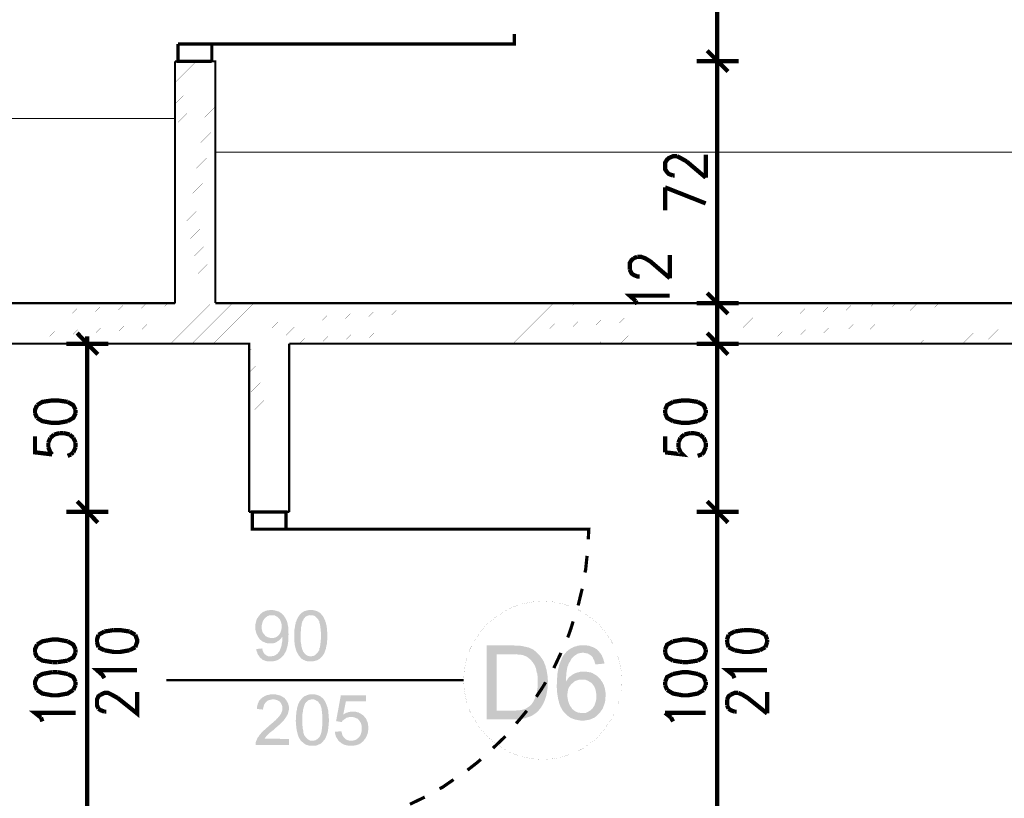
# Model space of a CAD drawing. Header units: millimetres. Extents: x -14047 to 49934, y -21523 to 14989.
# Tile 60 of 201: x 617 to 910, y 5481 to 5712. Entities that reach past the tile are written whole.
import ezdxf

# ---------------------------------------------------------------- set-up
doc = ezdxf.new("R2010")
doc.units = ezdxf.units.MM
doc.layers.add('H', color=7, linetype='Continuous')
doc.layers.add('P', color=7, linetype='Continuous')

msp = doc.modelspace()

# ---------------------------------------------------------------- hatches: boundary and pattern name
at = {"layer": 'H', "linetype": 'Continuous'}
for points in [[(688.505, 5528.519), (688.33, 5528.784), (688.155, 5529.049), (687.975, 5529.399), (687.715, 5530.019), (687.535, 5530.724), (687.45, 5531.079), (687.45, 5531.429), (687.45, 5531.784), (687.45, 5532.224), (687.45, 5532.573), (687.535, 5532.928), (687.625, 5533.368), (687.715, 5533.633), (687.8, 5533.988), (687.975, 5534.338), (688.155, 5534.603), (688.33, 5534.868), (688.505, 5535.133), (688.77, 5535.398), (689.035, 5535.748), (689.3, 5535.928), (689.565, 5536.193), (689.92, 5536.368), (690.18, 5536.458), (690.535, 5536.633), (690.89, 5536.718), (691.24, 5536.808), (691.595, 5536.808), (691.945, 5536.898), (692.124, 5536.898), (692.564, 5536.898), (692.829, 5536.808), (693.269, 5536.718), (693.619, 5536.633), (693.884, 5536.543), (694.239, 5536.458), (694.589, 5536.278), (694.854, 5536.103), (695.119, 5535.928), (695.384, 5535.663), (695.649, 5535.398), (692.384, 5535.308), (692.035, 5535.308), (691.68, 5535.308), (691.33, 5535.133), (691.065, 5535.043), (690.71, 5534.778), (690.445, 5534.603), (690.18, 5534.338), (690.005, 5534.073), (689.83, 5533.808), (689.655, 5533.458), (689.565, 5533.193), (689.475, 5532.838), (689.3, 5532.134), (689.3, 5531.784), (689.3, 5531.344), (689.39, 5530.989), (689.475, 5530.634), (689.565, 5530.284), (689.74, 5530.019), (689.92, 5529.754), (690.18, 5529.489), (690.445, 5529.139), (690.71, 5528.959), (691.065, 5528.784), (691.415, 5528.694), (691.68, 5528.609), (692.035, 5528.519), (692.299, 5528.519)], [(691.945, 5521.555), (691.505, 5521.555), (691.15, 5521.64), (690.8, 5521.64), (690.445, 5521.73), (690.095, 5521.905), (689.74, 5521.995), (689.475, 5522.17), (689.21, 5522.435), (689.035, 5522.525), (688.77, 5522.79), (688.595, 5523.05), (691.945, 5523.05), (692.384, 5523.14), (692.739, 5523.14), (693.004, 5523.23), (693.354, 5523.405), (693.709, 5523.67), (694.064, 5523.935), (694.239, 5524.2), (694.504, 5524.465), (694.679, 5524.815), (694.769, 5525.079), (694.944, 5525.434), (695.034, 5525.784), (695.209, 5526.224), (695.299, 5526.579), (695.299, 5526.934), (695.384, 5527.374), (695.474, 5527.724), (695.474, 5528.429), (695.474, 5528.874), (693.974, 5529.049), (694.239, 5529.224), (694.414, 5529.399), (694.589, 5529.664), (694.769, 5529.929), (694.944, 5530.284), (695.034, 5530.549), (695.119, 5530.899), (695.209, 5531.344), (695.209, 5531.694), (695.209, 5532.313), (695.209, 5532.663), (695.119, 5533.018), (695.034, 5533.368), (694.854, 5533.723), (694.769, 5533.988), (694.504, 5534.253), (694.414, 5534.428), (694.149, 5534.693), (693.884, 5534.868), (693.534, 5535.043), (693.269, 5535.223), (692.914, 5535.308), (692.564, 5535.308), (692.384, 5535.308), (695.649, 5535.398), (695.914, 5535.133), (696.089, 5534.868), (696.269, 5534.603), (696.619, 5533.898), (696.794, 5533.633), (696.884, 5533.283), (696.974, 5533.018), (697.059, 5532.398), (697.149, 5532.049), (697.239, 5531.694), (697.239, 5531.254), (697.239, 5530.899), (697.239, 5530.459), (697.239, 5530.019), (697.324, 5529.664), (697.239, 5529.139), (697.239, 5528.784), (697.239, 5528.344), (697.239, 5527.549), (697.149, 5527.194), (697.149, 5526.844), (697.059, 5526.489), (696.974, 5526.139), (696.884, 5525.784), (696.794, 5525.519), (696.709, 5525.254), (696.709, 5525.079), (696.529, 5524.64), (696.354, 5524.285), (696.179, 5524.02), (696.004, 5523.67), (695.824, 5523.405), (695.559, 5523.14), (695.299, 5522.875), (695.034, 5522.61), (694.769, 5522.435), (694.504, 5522.26), (694.239, 5522.08), (693.884, 5521.905), (693.534, 5521.82), (693.269, 5521.73), (692.829, 5521.64), (692.474, 5521.555), (692.124, 5521.555)], [(703.938, 5521.555), (703.498, 5521.555), (703.143, 5521.64), (702.793, 5521.64), (702.438, 5521.73), (702.088, 5521.905), (701.823, 5521.995), (701.558, 5522.17), (701.203, 5522.345), (700.938, 5522.61), (700.763, 5522.875), (700.498, 5523.14), (700.323, 5523.315), (700.233, 5523.58), (700.058, 5523.845), (699.883, 5524.11), (699.793, 5524.375), (699.618, 5524.64), (699.529, 5524.994), (699.354, 5525.609), (699.264, 5525.964), (699.179, 5526.314), (699.089, 5527.109), (698.999, 5527.989), (698.999, 5528.429), (698.999, 5528.874), (698.999, 5529.224), (698.999, 5529.664), (698.999, 5530.109), (698.999, 5530.459), (699.089, 5531.254), (699.179, 5531.604), (699.179, 5531.959), (699.264, 5532.313), (699.354, 5532.663), (699.444, 5532.928), (699.444, 5533.283), (699.618, 5533.458), (699.703, 5533.898), (699.883, 5534.253), (700.058, 5534.603), (700.233, 5534.868), (700.673, 5535.488), (703.848, 5535.308), (703.498, 5535.308), (703.143, 5535.223), (702.878, 5535.133), (702.528, 5534.958), (702.263, 5534.778), (702.088, 5534.518), (701.823, 5534.253), (701.733, 5534.073), (701.648, 5533.808), (701.468, 5533.633), (701.293, 5533.018), (701.203, 5532.753), (701.203, 5532.398), (701.118, 5532.049), (701.028, 5531.694), (701.028, 5531.254), (700.938, 5530.369), (700.938, 5529.929), (700.938, 5528.694), (700.938, 5528.169), (700.938, 5527.724), (700.938, 5527.284), (701.028, 5526.844), (701.118, 5526.489), (701.118, 5526.139), (701.203, 5525.784), (701.293, 5525.519), (701.383, 5525.169), (701.468, 5524.904), (701.558, 5524.73), (701.648, 5524.465), (701.823, 5524.285), (701.998, 5524.02), (702.263, 5523.76), (702.528, 5523.495), (702.878, 5523.315), (703.143, 5523.23), (703.498, 5523.14), (703.848, 5523.05), (707.202, 5522.965), (706.938, 5522.79), (706.763, 5522.525), (706.408, 5522.26), (706.053, 5522.08), (705.793, 5521.905), (705.438, 5521.82), (705.083, 5521.73), (704.733, 5521.64), (704.378, 5521.555)], [(707.202, 5522.965), (703.938, 5523.05), (704.293, 5523.14), (704.558, 5523.14), (704.908, 5523.315), (705.173, 5523.405), (705.438, 5523.67), (705.703, 5523.935), (705.968, 5524.2), (706.143, 5524.465), (706.233, 5524.73), (706.408, 5524.904), (706.498, 5525.169), (706.498, 5525.519), (706.673, 5525.784), (706.673, 5526.139), (706.763, 5526.489), (706.763, 5526.934), (706.848, 5527.284), (706.848, 5527.724), (706.938, 5528.254), (706.938, 5528.694), (706.938, 5529.224), (706.938, 5529.754), (706.938, 5530.194), (706.848, 5530.724), (706.848, 5531.164), (706.763, 5531.519), (706.763, 5531.959), (706.673, 5532.313), (706.673, 5532.663), (706.498, 5532.928), (706.498, 5533.283), (706.408, 5533.543), (706.233, 5533.723), (706.143, 5533.988), (706.053, 5534.163), (705.793, 5534.428), (705.528, 5534.693), (705.263, 5534.958), (704.998, 5535.133), (704.643, 5535.223), (704.293, 5535.308), (704.028, 5535.308), (700.673, 5535.488), (700.853, 5535.663), (701.118, 5535.928), (701.468, 5536.193), (701.733, 5536.368), (702.088, 5536.543), (702.438, 5536.633), (702.703, 5536.718), (703.143, 5536.808), (703.498, 5536.898), (703.848, 5536.898), (704.293, 5536.898), (704.643, 5536.808), (704.998, 5536.718), (705.348, 5536.633), (705.703, 5536.543), (706.053, 5536.368), (706.318, 5536.193), (706.673, 5536.013), (706.938, 5535.748), (707.112, 5535.488), (707.377, 5535.223), (707.552, 5534.958), (707.732, 5534.693), (707.817, 5534.428), (707.997, 5534.073), (708.172, 5533.723), (708.257, 5533.368), (708.437, 5533.018), (708.437, 5532.753), (708.522, 5532.488), (708.612, 5532.224), (708.612, 5531.869), (708.702, 5531.519), (708.702, 5531.164), (708.702, 5530.814), (708.787, 5530.369), (708.787, 5530.019), (708.787, 5529.579), (708.787, 5528.784), (708.787, 5528.344), (708.787, 5527.904), (708.702, 5527.194), (708.702, 5526.754), (708.612, 5526.404), (708.522, 5526.139), (708.437, 5525.434), (708.347, 5525.169), (708.257, 5524.994), (707.997, 5524.2), (707.817, 5523.845), (707.642, 5523.58)], [(691.86, 5526.934), (691.505, 5526.934), (691.15, 5526.934), (690.8, 5527.019), (690.445, 5527.109), (690.18, 5527.284), (689.83, 5527.374), (689.475, 5527.549), (689.21, 5527.814), (688.95, 5527.989), (688.685, 5528.254), (688.505, 5528.519), (692.299, 5528.519), (692.739, 5528.519), (693.004, 5528.609), (693.354, 5528.694), (693.709, 5528.874), (693.974, 5529.049), (695.474, 5528.874), (695.209, 5528.609), (695.034, 5528.344), (694.769, 5528.079), (694.504, 5527.814), (694.149, 5527.639), (693.974, 5527.459), (693.619, 5527.284), (693.269, 5527.109), (692.914, 5527.019), (692.564, 5526.934), (692.209, 5526.934)], [(756.231, 5504.357), (756.231, 5526.314), (764.43, 5526.314), (765.05, 5526.224), (765.665, 5526.224), (766.195, 5526.224), (766.724, 5526.139), (767.164, 5526.049), (767.519, 5525.964), (768.754, 5525.699), (769.284, 5525.434), (769.724, 5525.254), (770.164, 5524.994), (770.604, 5524.64), (770.869, 5524.375), (771.309, 5524.02), (763.725, 5523.67), (759.14, 5523.67), (759.14, 5506.917), (771.224, 5506.562), (770.779, 5506.207), (770.429, 5505.947), (769.899, 5505.592), (769.459, 5505.327), (768.929, 5505.152), (768.399, 5504.972), (767.869, 5504.797), (767.694, 5504.712), (767.164, 5504.622), (766.724, 5504.532), (766.195, 5504.447), (765.665, 5504.447), (765.14, 5504.357), (764.52, 5504.357)], [(779.598, 5506.032), (779.248, 5506.472), (778.983, 5506.737), (778.718, 5507.092), (778.543, 5507.442), (778.278, 5507.887), (778.098, 5508.237), (777.923, 5508.677), (777.748, 5509.207), (777.658, 5509.647), (777.483, 5510.176), (777.393, 5510.706), (777.308, 5511.236), (777.218, 5511.851), (777.128, 5512.381), (777.128, 5513.086), (777.043, 5513.706), (777.043, 5514.411), (777.043, 5514.586), (777.128, 5515.996), (777.128, 5516.616), (777.218, 5517.231), (777.218, 5517.85), (777.308, 5518.38), (777.393, 5518.905), (777.483, 5519.435), (777.658, 5519.965), (777.748, 5520.495), (777.923, 5520.935), (778.278, 5521.82), (778.628, 5522.7), (778.808, 5523.05), (779.068, 5523.405), (779.333, 5523.76), (779.778, 5524.285), (780.128, 5524.64), (780.568, 5524.994), (780.923, 5525.254), (781.362, 5525.519), (781.802, 5525.699), (782.242, 5525.964), (782.772, 5526.049), (783.212, 5526.224), (783.742, 5526.314), (784.272, 5526.314), (784.892, 5526.404), (785.507, 5526.314), (786.037, 5526.314), (786.652, 5526.224), (787.097, 5526.049), (787.622, 5525.874), (788.067, 5525.699), (788.507, 5525.434), (788.946, 5525.169), (789.211, 5524.904), (789.561, 5524.55), (789.826, 5524.2), (784.802, 5524.2), (784.272, 5524.11), (783.742, 5524.02), (783.212, 5523.845), (782.772, 5523.58), (782.507, 5523.405), (782.157, 5523.14), (781.802, 5522.79), (781.452, 5522.435), (781.188, 5521.995), (780.923, 5521.465), (780.568, 5520.935), (780.483, 5520.76), (780.393, 5520.32), (780.218, 5519.965), (780.128, 5519.525), (780.038, 5518.995), (779.953, 5518.465), (779.863, 5517.935), (779.863, 5517.411), (779.778, 5516.791), (779.778, 5516.086), (779.778, 5515.646), (782.067, 5515.471), (781.717, 5515.116), (781.452, 5514.941), (781.098, 5514.496), (780.833, 5514.146), (780.568, 5513.706), (780.393, 5513.176), (780.303, 5512.646), (780.218, 5512.116), (780.128, 5511.586), (780.218, 5510.971), (780.303, 5510.441), (780.393, 5509.912), (780.568, 5509.382), (780.748, 5508.857), (781.013, 5508.327), (781.362, 5507.887), (781.627, 5507.442), (782.067, 5507.092), (782.422, 5506.827), (782.862, 5506.562), (783.392, 5506.387), (783.922, 5506.297), (784.447, 5506.207), (784.627, 5506.207)], [(688.595, 5523.05), (688.42, 5523.315), (688.24, 5523.58), (688.065, 5523.935), (687.975, 5524.285), (687.8, 5524.64), (687.715, 5524.994), (687.715, 5525.254), (689.475, 5525.434), (689.565, 5524.994), (689.655, 5524.64), (689.83, 5524.285), (690.005, 5524.02), (690.18, 5523.76), (690.36, 5523.67), (690.625, 5523.405), (690.89, 5523.315), (691.24, 5523.14), (691.595, 5523.05), (691.945, 5523.05)], [(771.224, 5506.562), (759.14, 5506.917), (764.43, 5506.917), (765.05, 5507.002), (765.58, 5507.002), (766.11, 5507.092), (766.634, 5507.177), (767.079, 5507.267), (767.254, 5507.357), (767.784, 5507.532), (768.224, 5507.797), (768.664, 5508.062), (769.104, 5508.412), (769.544, 5508.857), (769.809, 5509.207), (770.074, 5509.647), (770.339, 5510.176), (770.604, 5510.616), (770.779, 5511.236), (770.959, 5511.676), (771.044, 5512.206), (771.134, 5512.646), (771.224, 5513.176), (771.309, 5513.706), (771.309, 5514.321), (771.309, 5514.851), (771.309, 5516.176), (771.309, 5516.791), (771.309, 5517.321), (771.224, 5517.935), (771.044, 5518.465), (770.959, 5518.905), (770.869, 5519.435), (770.694, 5519.875), (770.514, 5520.32), (770.339, 5520.67), (769.899, 5521.29), (769.544, 5521.73), (769.194, 5522.08), (768.839, 5522.435), (768.399, 5522.79), (767.959, 5523.05), (767.519, 5523.23), (767.079, 5523.405), (766.724, 5523.495), (766.285, 5523.58), (765.755, 5523.58), (765.14, 5523.67), (764.52, 5523.67), (763.815, 5523.67), (771.309, 5524.02), (771.664, 5523.67), (772.014, 5523.315), (772.279, 5522.875), (772.634, 5522.435), (772.899, 5521.995), (773.164, 5521.555), (773.339, 5521.025), (773.514, 5520.67), (773.689, 5520.23), (773.779, 5519.7), (773.953, 5519.26), (774.043, 5518.73), (774.133, 5518.2), (774.218, 5517.67), (774.308, 5517.146), (774.308, 5516.616), (774.398, 5515.996), (774.398, 5515.471), (774.308, 5514.851), (774.308, 5514.321), (774.308, 5513.706), (774.133, 5512.646), (774.043, 5512.116), (773.953, 5511.676), (773.869, 5511.236), (773.779, 5510.971), (773.604, 5510.441), (773.429, 5509.912), (773.164, 5509.382), (772.984, 5508.942), (772.719, 5508.502), (772.459, 5508.062), (772.279, 5507.797), (771.929, 5507.357), (771.574, 5506.917)], [(788.507, 5520.67), (788.332, 5521.29), (788.152, 5521.905), (787.887, 5522.345), (787.712, 5522.79), (787.447, 5523.05), (787.097, 5523.405), (786.652, 5523.67), (786.212, 5523.935), (785.682, 5524.02), (785.157, 5524.11), (784.802, 5524.2), (789.826, 5524.2), (790.181, 5523.76), (790.446, 5523.315), (790.621, 5522.875), (790.796, 5522.435), (790.976, 5521.905), (791.151, 5521.29), (791.151, 5520.935)], [(782.067, 5515.471), (779.778, 5515.646), (780.128, 5516.086), (780.393, 5516.526), (780.748, 5516.966), (781.188, 5517.231), (781.627, 5517.585), (782.067, 5517.85), (782.597, 5518.115), (783.127, 5518.29), (783.657, 5518.38), (784.097, 5518.555), (784.712, 5518.555), (785.067, 5518.555), (785.597, 5518.555), (786.127, 5518.465), (786.652, 5518.38), (787.182, 5518.29), (787.622, 5518.115), (788.067, 5517.85), (788.507, 5517.585), (788.946, 5517.321), (789.301, 5516.966), (789.651, 5516.616), (790.006, 5516.261), (784.537, 5516.176), (784.007, 5516.176), (783.477, 5516.086), (782.952, 5515.911), (782.507, 5515.731)], [(784.712, 5504.002), (784.097, 5504.002), (783.567, 5504.092), (783.127, 5504.182), (782.597, 5504.267), (782.067, 5504.447), (781.627, 5504.622), (781.188, 5504.797), (780.748, 5505.062), (780.303, 5505.417), (779.953, 5505.682), (779.598, 5506.032), (784.627, 5506.207), (785.157, 5506.207), (785.682, 5506.297), (786.127, 5506.472), (786.567, 5506.737), (787.007, 5507.002), (787.362, 5507.357), (787.622, 5507.532), (787.887, 5507.972), (788.152, 5508.327), (788.332, 5508.767), (788.507, 5509.297), (788.682, 5509.827), (788.772, 5510.351), (788.772, 5510.881), (788.772, 5511.321), (788.772, 5511.941), (788.682, 5512.471), (788.592, 5513.001), (788.417, 5513.526), (788.242, 5513.971), (787.977, 5514.411), (787.712, 5514.761), (787.622, 5514.941), (787.182, 5515.291), (786.742, 5515.556), (786.302, 5515.821), (785.862, 5515.996), (785.417, 5516.176), (784.892, 5516.176), (784.537, 5516.176), (790.006, 5516.261), (790.271, 5515.821), (790.621, 5515.381), (790.796, 5514.941), (791.061, 5514.496), (791.151, 5514.056), (791.326, 5513.526), (791.416, 5513.001), (791.506, 5512.471), (791.591, 5511.851), (791.591, 5511.501), (791.506, 5510.971), (791.506, 5510.351), (791.416, 5509.827), (791.326, 5509.382), (791.151, 5508.857), (790.976, 5508.327), (790.796, 5507.887), (790.711, 5507.622), (790.446, 5507.177), (790.091, 5506.737), (789.826, 5506.297), (789.386, 5505.857), (789.036, 5505.502), (788.682, 5505.237), (788.242, 5504.887), (787.802, 5504.712), (787.272, 5504.447), (786.832, 5504.267), (786.302, 5504.182), (785.772, 5504.092), (785.242, 5504.002)], [(689.74, 5507.267), (687.89, 5507.442), (687.89, 5507.887), (687.975, 5508.237), (688.065, 5508.592), (688.155, 5508.942), (688.33, 5509.297), (688.42, 5509.647), (688.595, 5509.912), (688.86, 5510.176), (689.035, 5510.441), (689.3, 5510.616), (689.565, 5510.881), (690.18, 5511.236), (690.445, 5511.411), (690.8, 5511.501), (691.065, 5511.586), (691.505, 5511.676), (691.86, 5511.766), (692.209, 5511.766), (692.649, 5511.766), (693.179, 5511.766), (693.534, 5511.766), (693.884, 5511.676), (694.239, 5511.586), (694.589, 5511.501), (694.944, 5511.411), (695.209, 5511.236), (695.824, 5510.881), (696.089, 5510.706), (696.354, 5510.351), (692.649, 5510.266), (692.299, 5510.266), (691.945, 5510.176), (691.595, 5510.091), (691.24, 5510.001), (690.975, 5509.827), (690.71, 5509.562), (690.36, 5509.207), (690.18, 5508.942), (690.005, 5508.677), (689.92, 5508.327), (689.83, 5507.972), (689.74, 5507.532)], [(707.642, 5497.918), (704.378, 5498.008), (704.733, 5498.008), (705.083, 5498.098), (705.348, 5498.183), (705.613, 5498.363), (705.968, 5498.538), (706.233, 5498.803), (706.498, 5499.153), (706.673, 5499.418), (706.763, 5499.598), (706.848, 5499.858), (706.938, 5500.123), (707.022, 5500.388), (707.112, 5500.743), (707.112, 5501.093), (707.202, 5501.448), (707.287, 5501.798), (707.287, 5502.243), (707.377, 5502.682), (707.377, 5503.122), (707.377, 5503.652), (707.377, 5504.092), (707.377, 5504.622), (707.377, 5505.152), (707.377, 5505.592), (707.287, 5506.032), (707.287, 5506.472), (707.202, 5506.827), (707.112, 5507.177), (707.112, 5507.532), (707.022, 5507.887), (706.938, 5508.147), (706.848, 5508.412), (706.763, 5508.677), (706.673, 5508.857), (706.498, 5509.032), (706.233, 5509.382), (706.053, 5509.647), (705.703, 5509.827), (705.438, 5510.001), (705.173, 5510.176), (704.823, 5510.266), (704.468, 5510.266), (701.118, 5510.351), (701.383, 5510.616), (701.558, 5510.881), (701.908, 5511.146), (702.263, 5511.321), (702.528, 5511.411), (702.878, 5511.586), (703.233, 5511.676), (703.588, 5511.766), (703.938, 5511.766), (704.378, 5511.766), (704.733, 5511.766), (705.173, 5511.766), (705.528, 5511.676), (705.878, 5511.586), (706.143, 5511.501), (706.498, 5511.321), (706.848, 5511.146), (707.112, 5510.881), (707.377, 5510.706), (707.642, 5510.441), (707.817, 5510.176), (707.997, 5509.912), (708.172, 5509.647), (708.347, 5509.297), (708.437, 5509.032), (708.612, 5508.677), (708.702, 5508.327), (708.877, 5507.972), (708.967, 5507.707), (708.967, 5507.442), (709.052, 5507.092), (709.142, 5506.827), (709.142, 5506.472), (709.142, 5506.122), (709.227, 5505.682), (709.227, 5505.327), (709.227, 5504.887), (709.317, 5504.447), (709.317, 5503.652), (709.227, 5503.297), (709.227, 5502.857), (709.142, 5502.063), (709.142, 5501.713), (709.052, 5501.358), (709.052, 5501.008), (708.877, 5500.388), (708.787, 5500.123), (708.702, 5499.858), (708.437, 5499.153), (708.257, 5498.803), (708.082, 5498.448)], [(713.112, 5503.562), (711.432, 5503.827), (712.847, 5511.501), (720.341, 5511.501), (720.341, 5509.737), (714.347, 5509.737), (713.552, 5505.767), (719.281, 5505.682), (719.636, 5505.417), (719.901, 5505.062), (715.841, 5505.062), (715.491, 5505.062), (715.136, 5504.972), (714.786, 5504.887), (714.431, 5504.797), (714.257, 5504.622), (713.992, 5504.447), (713.637, 5504.182), (713.372, 5504.002), (713.197, 5503.652)], [(687.535, 5496.773), (687.535, 5497.128), (687.535, 5497.478), (687.625, 5497.833), (687.715, 5498.008), (687.89, 5498.363), (687.975, 5498.623), (688.155, 5498.978), (688.42, 5499.243), (688.595, 5499.598), (688.86, 5499.858), (689.125, 5500.213), (689.3, 5500.478), (690.095, 5501.183), (690.36, 5501.448), (690.625, 5501.713), (690.975, 5501.978), (691.33, 5502.243), (691.68, 5502.592), (692.384, 5503.212), (692.739, 5503.477), (693.004, 5503.742), (693.619, 5504.267), (693.799, 5504.532), (694.064, 5504.712), (694.239, 5504.972), (694.414, 5505.152), (694.589, 5505.327), (694.854, 5505.767), (695.119, 5506.122), (695.209, 5506.472), (695.384, 5506.827), (695.474, 5507.177), (695.474, 5507.442), (695.474, 5507.707), (695.474, 5508.062), (695.384, 5508.412), (695.299, 5508.677), (695.119, 5509.032), (694.944, 5509.297), (694.769, 5509.562), (694.504, 5509.737), (694.149, 5509.912), (693.884, 5510.091), (693.534, 5510.176), (693.179, 5510.266), (692.829, 5510.266), (696.354, 5510.351), (696.619, 5510.091), (696.794, 5509.737), (696.974, 5509.472), (697.149, 5509.122), (697.239, 5508.857), (697.324, 5508.502), (697.414, 5508.147), (697.414, 5507.707), (697.414, 5507.267), (697.324, 5506.917), (697.149, 5506.207), (697.059, 5505.857), (696.884, 5505.592), (696.709, 5505.237), (696.529, 5504.972), (696.354, 5504.712), (696.089, 5504.357), (695.824, 5504.002), (695.649, 5503.827), (695.474, 5503.652), (695.209, 5503.387), (695.034, 5503.212), (694.769, 5502.947), (694.504, 5502.682), (694.149, 5502.418), (693.884, 5502.153), (693.534, 5501.888), (693.179, 5501.538), (693.004, 5501.358), (692.564, 5501.008), (692.209, 5500.743), (691.86, 5500.478), (691.595, 5500.213), (691.33, 5499.948), (691.15, 5499.773), (690.975, 5499.598), (690.625, 5499.243), (690.36, 5498.888), (690.18, 5498.623), (697.414, 5498.538), (697.414, 5496.773)], [(704.378, 5496.508), (704.028, 5496.508), (703.588, 5496.508), (703.233, 5496.598), (702.968, 5496.683), (702.618, 5496.773), (702.263, 5496.948), (701.998, 5497.128), (701.733, 5497.303), (701.468, 5497.568), (701.203, 5497.743), (700.938, 5498.008), (700.763, 5498.273), (700.673, 5498.448), (700.498, 5498.713), (700.413, 5498.978), (700.233, 5499.243), (700.148, 5499.598), (700.058, 5499.858), (699.883, 5500.568), (699.793, 5500.918), (699.703, 5501.273), (699.618, 5502.063), (699.529, 5502.857), (699.529, 5503.297), (699.444, 5503.827), (699.444, 5504.092), (699.529, 5504.532), (699.529, 5504.972), (699.529, 5505.417), (699.618, 5506.207), (699.618, 5506.562), (699.703, 5506.917), (699.793, 5507.267), (699.793, 5507.532), (699.883, 5507.887), (699.968, 5508.147), (700.058, 5508.412), (700.148, 5508.767), (700.323, 5509.122), (700.498, 5509.472), (700.673, 5509.827), (701.118, 5510.351), (704.378, 5510.266), (704.028, 5510.266), (703.673, 5510.176), (703.323, 5510.091), (703.058, 5509.912), (702.793, 5509.647), (702.528, 5509.472), (702.353, 5509.207), (702.173, 5509.032), (702.088, 5508.767), (701.998, 5508.502), (701.823, 5507.972), (701.733, 5507.622), (701.648, 5507.357), (701.558, 5507.002), (701.558, 5506.562), (701.468, 5506.207), (701.383, 5505.327), (701.383, 5504.887), (701.383, 5503.652), (701.383, 5503.122), (701.383, 5502.682), (701.468, 5502.243), (701.468, 5501.798), (701.558, 5501.448), (701.648, 5501.093), (701.648, 5500.743), (701.733, 5500.388), (701.823, 5500.123), (701.908, 5499.858), (701.998, 5499.598), (702.088, 5499.418), (702.263, 5499.243), (702.528, 5498.888), (702.793, 5498.623), (703.058, 5498.448), (703.323, 5498.273), (703.588, 5498.098), (703.938, 5498.008), (704.293, 5498.008), (707.642, 5497.918), (707.467, 5497.653), (707.202, 5497.478), (706.848, 5497.128), (706.498, 5496.948), (706.233, 5496.863), (705.878, 5496.683), (705.613, 5496.598), (705.173, 5496.508), (704.823, 5496.508), (704.468, 5496.508)], [(719.281, 5505.682), (713.552, 5505.767), (713.817, 5505.947), (714.167, 5506.122), (714.521, 5506.297), (714.871, 5506.387), (715.226, 5506.562), (715.491, 5506.562), (715.841, 5506.652), (716.196, 5506.652), (716.726, 5506.652), (717.076, 5506.652), (717.431, 5506.562), (717.781, 5506.472), (718.136, 5506.387), (718.401, 5506.207), (718.751, 5506.032), (719.016, 5505.857)], [(715.931, 5496.508), (715.491, 5496.508), (715.136, 5496.508), (714.786, 5496.598), (714.431, 5496.683), (714.082, 5496.773), (713.727, 5496.863), (713.462, 5497.038), (713.112, 5497.213), (712.847, 5497.393), (712.582, 5497.653), (712.317, 5497.833), (715.931, 5498.008), (716.286, 5498.008), (716.636, 5498.098), (716.991, 5498.183), (717.256, 5498.273), (717.521, 5498.448), (717.871, 5498.713), (718.136, 5498.978), (718.401, 5499.243), (718.576, 5499.508), (718.751, 5499.858), (718.841, 5500.123), (718.931, 5500.478), (719.016, 5500.828), (719.016, 5501.273), (719.016, 5501.623), (719.016, 5502.063), (719.016, 5502.418), (718.931, 5502.772), (718.841, 5503.122), (718.666, 5503.477), (718.491, 5503.742), (718.311, 5504.002), (718.136, 5504.182), (717.961, 5504.357), (717.696, 5504.622), (717.341, 5504.712), (717.076, 5504.887), (716.636, 5504.972), (716.371, 5505.062), (715.931, 5505.062), (719.901, 5505.062), (720.166, 5504.797), (720.341, 5504.532), (720.516, 5504.182), (720.606, 5503.917), (720.781, 5503.562), (720.871, 5503.212), (720.956, 5502.857), (720.956, 5502.508), (721.046, 5502.153), (721.046, 5501.448), (720.956, 5501.093), (720.956, 5500.743), (720.871, 5500.388), (720.781, 5500.038), (720.606, 5499.683), (720.516, 5499.333), (720.341, 5499.068), (720.166, 5498.713), (719.901, 5498.448), (719.811, 5498.273), (719.636, 5498.008), (719.371, 5497.743), (719.106, 5497.568), (718.841, 5497.303), (718.576, 5497.128), (718.226, 5496.948), (717.961, 5496.863), (717.256, 5496.598), (716.901, 5496.598), (716.546, 5496.508), (716.196, 5496.508)], [(712.317, 5497.833), (712.052, 5498.098), (711.877, 5498.448), (711.697, 5498.713), (711.522, 5498.978), (711.347, 5499.333), (711.257, 5499.683), (711.172, 5500.038), (711.082, 5500.388), (711.082, 5500.653), (713.022, 5500.828), (713.112, 5500.388), (713.197, 5500.038), (713.287, 5499.683), (713.462, 5499.418), (713.637, 5499.068), (713.902, 5498.888), (713.992, 5498.713), (714.347, 5498.448), (714.606, 5498.273), (714.871, 5498.183), (715.226, 5498.098), (715.576, 5498.008), (715.931, 5498.008)]]:
    msp.add_hatch(color=256, dxfattribs=at).paths.add_polyline_path(points)

# ---------------------------------------------------------------- linework, layer by layer
at = {"layer": 'P'}
for points, const_width in [([(824.747, 5700.916), (824.747, 5798.978)], 1.27), ([(764.43, 5708.06), (764.43, 5705.06), (674.487, 5705.06)], 0.95), ([(664.433, 5705.06), (664.433, 5699.946), (674.487, 5699.946)], 0.955), ([(674.487, 5699.946), (674.487, 5705.06), (664.433, 5705.06)], 0.95), ([(827.921, 5696.946), (821.752, 5703.121)], 1.27), ([(821.752, 5703.121), (827.921, 5696.946)], 1.27), ([(824.747, 5697.741), (824.747, 5702.151)], 1.27), ([(824.747, 5702.151), (824.747, 5697.741)], 1.27), ([(675.542, 5628.076), (675.542, 5699.946), (663.553, 5699.946)], 0.635), ([(663.553, 5699.946), (663.553, 5628.076)], 0.635), ([(663.553, 5693.597), (669.902, 5699.946)], 0.015), ([(663.553, 5687.248), (675.542, 5699.331)], 0.015), ([(831.096, 5699.946), (818.577, 5699.946)], 1.27), ([(818.577, 5699.946), (831.096, 5699.946)], 1.27), ([(824.747, 5628.871), (824.747, 5699.151)], 1.27), ([(663.553, 5680.899), (675.542, 5692.982)], 0.015), ([(663.553, 5674.549), (675.542, 5686.453)], 0.015), ([(663.553, 5628.076), (663.553, 5682.928), (313.555, 5682.928), (313.555, 5628.076), (663.553, 5628.076)], 0.32), ([(663.553, 5668.2), (675.542, 5680.104)], 0.015), ([(663.553, 5661.851), (675.542, 5673.754)], 0.015), ([(675.542, 5672.965), (675.542, 5628.076)], 0.315), ([(1196.702, 5628.076), (1196.702, 5672.965), (675.542, 5672.965)], 0.315), ([(811.608, 5665.996), (810.374, 5666.435), (809.844, 5666.965), (809.229, 5667.85), (809.229, 5669.79), (809.844, 5670.76), (810.374, 5671.2), (811.608, 5671.73), (812.758, 5671.73)], 1.27), ([(812.758, 5671.73), (813.813, 5671.2), (815.578, 5670.23)], 1.27), ([(821.307, 5665.381), (821.307, 5672.17)], 1.27), ([(815.578, 5670.23), (821.307, 5665.381)], 1.27), ([(663.553, 5655.502), (675.542, 5667.405)], 0.015), ([(812.048, 5665.996), (811.608, 5665.996)], 1.27), ([(663.553, 5648.978), (675.542, 5661.056)], 0.015), ([(809.229, 5655.677), (809.229, 5662.471)], 1.27), ([(809.229, 5662.471), (821.307, 5657.707)], 1.27), ([(663.553, 5642.629), (675.542, 5654.707)], 0.015), ([(663.553, 5636.28), (675.542, 5648.358)], 0.015), ([(810.639, 5635.485), (810.639, 5642.364)], 1.27), ([(663.553, 5629.93), (675.542, 5642.009)], 0.015), ([(798.735, 5638.044), (798.735, 5639.984), (799.265, 5640.864), (799.88, 5641.394)], 1.27), ([(799.88, 5641.394), (800.94, 5641.834)], 1.27), ([(800.94, 5641.834), (802.085, 5641.834), (803.32, 5641.394), (804.909, 5640.424), (810.639, 5635.485)], 1.27), ([(801.645, 5636.015), (800.94, 5636.015), (799.88, 5636.454), (799.265, 5636.894), (798.735, 5638.044)], 1.27), ([(655.879, 5615.997), (675.542, 5635.66)], 0.015), ([(821.752, 5631.075), (827.921, 5624.901)], 1.27), ([(827.921, 5624.901), (821.752, 5631.075)], 1.27), ([(663.553, 5628.076), (313.555, 5628.076)], 0.635), ([(662.229, 5615.997), (675.542, 5629.31)], 0.015), ([(1196.702, 5628.076), (675.542, 5628.076)], 0.635), ([(800.5, 5628.696), (798.735, 5630.28), (810.639, 5630.28)], 1.27), ([(800.94, 5627.726), (800.5, 5628.696)], 1.27), ([(818.577, 5628.076), (831.096, 5628.076)], 1.27), ([(831.096, 5628.076), (818.577, 5628.076)], 1.27), ([(824.747, 5630.28), (824.747, 5625.786)], 1.27), ([(824.747, 5625.786), (824.747, 5630.28)], 1.27), ([(611.26, 5615.997), (623.339, 5628.076)], 0.015), ([(617.61, 5615.997), (629.688, 5628.076)], 0.015), ([(624.134, 5615.997), (636.037, 5628.076)], 0.015), ([(630.483, 5615.997), (642.386, 5628.076)], 0.015), ([(636.832, 5615.997), (648.735, 5628.076)], 0.015), ([(643.181, 5615.997), (655.084, 5628.076)], 0.015), ([(649.53, 5615.997), (661.434, 5628.076)], 0.015), ([(668.578, 5615.997), (680.656, 5628.076)], 0.015), ([(674.927, 5615.997), (687.005, 5628.076)], 0.015), ([(675.542, 5628.076), (1196.702, 5628.076)], 0.32), ([(681.276, 5615.997), (693.354, 5628.076)], 0.015), ([(685.595, 5613.793), (699.703, 5628.076)], 0.015), ([(685.595, 5607.443), (706.053, 5628.076)], 0.015), ([(700.498, 5615.997), (712.402, 5628.076)], 0.015), ([(706.848, 5615.997), (718.751, 5628.076)], 0.015), ([(713.197, 5615.997), (725.1, 5628.076)], 0.015), ([(719.546, 5615.997), (731.449, 5628.076)], 0.015), ([(725.895, 5615.997), (737.978, 5628.076)], 0.015), ([(732.244, 5615.997), (744.327, 5628.076)], 0.015), ([(738.593, 5615.997), (750.677, 5628.076)], 0.015), ([(744.942, 5615.997), (757.026, 5628.076)], 0.015), ([(751.292, 5615.997), (763.375, 5628.076)], 0.015), ([(757.641, 5615.997), (769.724, 5628.076)], 0.015), ([(763.99, 5615.997), (776.073, 5628.076)], 0.015), ([(770.514, 5615.997), (782.422, 5628.076)], 0.015), ([(776.863, 5615.997), (788.772, 5628.076)], 0.015), ([(783.212, 5615.997), (795.121, 5628.076)], 0.015), ([(789.561, 5615.997), (801.47, 5628.076)], 0.015), ([(795.911, 5615.997), (807.904, 5628.076)], 0.015), ([(802.26, 5615.997), (814.343, 5628.076)], 0.015), ([(808.609, 5615.997), (820.692, 5628.076)], 0.015), ([(814.958, 5615.997), (827.041, 5628.076)], 0.015), ([(821.307, 5615.997), (833.39, 5628.076)], 0.015), ([(824.747, 5627.106), (824.747, 5616.967)], 1.27), ([(827.656, 5615.997), (839.65, 5628.076)], 0.015), ([(834.005, 5615.997), (846.089, 5628.076)], 0.015), ([(840.535, 5615.997), (852.438, 5628.076)], 0.015), ([(846.884, 5615.997), (858.787, 5628.076)], 0.015), ([(853.233, 5615.997), (865.136, 5628.076)], 0.015), ([(859.492, 5615.997), (871.395, 5628.076)], 0.015), ([(865.931, 5615.997), (877.835, 5628.076)], 0.015), ([(872.28, 5615.997), (884.274, 5628.076)], 0.015), ([(878.629, 5615.997), (890.623, 5628.076)], 0.015), ([(884.979, 5615.997), (896.972, 5628.076)], 0.015), ([(891.238, 5615.997), (903.321, 5628.076)], 0.015), ([(897.677, 5615.997), (909.67, 5628.076)], 0.015), ([(904.026, 5615.997), (916.019, 5628.076)], 0.015), ([(640.621, 5612.823), (634.452, 5619.172)], 1.27), ([(827.921, 5612.823), (821.752, 5619.172)], 1.27), ([(821.752, 5619.172), (827.921, 5612.823)], 1.27), ([(643.711, 5615.997), (631.278, 5615.997)], 1.27), ([(637.447, 5613.793), (637.447, 5618.202)], 1.27), ([(831.096, 5615.997), (818.577, 5615.997)], 1.27), ([(818.577, 5615.997), (831.096, 5615.997)], 1.27), ([(824.747, 5613.793), (824.747, 5618.202)], 1.27), ([(824.747, 5618.202), (824.747, 5613.793)], 1.27), ([(525.547, 5615.997), (685.595, 5615.997), (685.595, 5565.999)], 0.635), ([(637.447, 5615.027), (637.447, 5566.969)], 1.27), ([(697.499, 5565.999), (697.499, 5615.997)], 0.635), ([(697.499, 5615.997), (1196.702, 5615.997)], 0.635), ([(824.747, 5615.027), (824.747, 5566.969)], 1.27), ([(685.595, 5601.094), (697.499, 5613.088)], 0.015), ([(685.595, 5594.745), (697.499, 5606.738)], 0.015), ([(631.628, 5598.715), (628.718, 5599.155), (627.043, 5599.155), (624.134, 5598.715), (622.544, 5597.745)], 1.27), ([(634.007, 5596.33), (633.302, 5597.745), (631.628, 5598.715)], 1.27), ([(685.595, 5588.396), (697.499, 5600.299)], 0.015), ([(811.608, 5598.715), (809.844, 5597.745), (809.229, 5596.33)], 1.27), ([(818.927, 5598.715), (816.018, 5599.155), (814.433, 5599.155), (811.608, 5598.715)], 1.27), ([(821.307, 5596.33), (820.692, 5597.745), (818.927, 5598.715)], 1.27), ([(622.544, 5597.745), (621.929, 5596.33), (621.929, 5595.36)], 1.27), ([(634.007, 5595.36), (634.007, 5596.33)], 1.27), ([(809.229, 5596.33), (809.229, 5595.36)], 1.27), ([(821.307, 5595.36), (821.307, 5596.33)], 1.27), ([(621.929, 5595.36), (622.544, 5593.95)], 1.27), ([(622.544, 5593.95), (624.134, 5592.98), (627.043, 5592.45), (628.718, 5592.45), (631.628, 5592.98)], 1.27), ([(631.628, 5592.98), (633.302, 5593.95), (634.007, 5595.36)], 1.27), ([(685.595, 5582.047), (697.499, 5593.95)], 0.015), ([(809.229, 5595.36), (809.844, 5593.95), (811.608, 5592.98)], 1.27), ([(811.608, 5592.98), (814.433, 5592.45), (816.018, 5592.45), (818.927, 5592.98)], 1.27), ([(818.927, 5592.98), (820.692, 5593.95), (821.307, 5595.36)], 1.27), ([(621.929, 5588.486), (621.929, 5583.722), (627.043, 5583.107)], 1.27), ([(625.898, 5586.631), (626.513, 5588.041)], 1.27), ([(626.513, 5588.041), (627.658, 5589.011)], 1.27), ([(627.658, 5589.011), (629.338, 5589.456)], 1.27), ([(629.338, 5589.456), (630.483, 5589.456)], 1.27), ([(630.483, 5589.456), (632.248, 5589.011)], 1.27), ([(632.248, 5589.011), (633.302, 5588.041)], 1.27), ([(633.302, 5588.041), (634.007, 5586.631)], 1.27), ([(685.595, 5575.698), (697.499, 5587.601)], 0.015), ([(809.229, 5588.486), (809.229, 5583.722)], 1.27), ([(813.198, 5586.631), (813.813, 5588.041)], 1.27), ([(813.813, 5588.041), (814.958, 5589.011)], 1.27), ([(814.958, 5589.011), (816.723, 5589.456)], 1.27), ([(816.723, 5589.456), (817.783, 5589.456)], 1.27), ([(817.783, 5589.456), (819.547, 5589.011)], 1.27), ([(819.547, 5589.011), (820.692, 5588.041)], 1.27), ([(820.692, 5588.041), (821.307, 5586.631)], 1.27), ([(625.898, 5585.221), (625.898, 5586.631)], 1.27), ([(626.513, 5583.722), (625.898, 5585.221)], 1.27), ([(634.007, 5585.221), (633.302, 5583.722)], 1.27), ([(634.007, 5586.631), (634.007, 5585.221)], 1.27), ([(813.198, 5585.221), (813.198, 5586.631)], 1.27), ([(813.813, 5583.722), (813.198, 5585.221)], 1.27), ([(821.307, 5585.221), (820.692, 5583.722), (820.162, 5583.107)], 1.27), ([(821.307, 5586.631), (821.307, 5585.221)], 1.27), ([(627.043, 5583.107), (626.513, 5583.722)], 1.27), ([(632.687, 5583.107), (631.628, 5582.662)], 1.27), ([(633.302, 5583.722), (632.687, 5583.107)], 1.27), ([(809.229, 5583.722), (814.433, 5583.107), (813.813, 5583.722)], 1.27), ([(820.162, 5583.107), (818.927, 5582.662)], 1.27), ([(685.595, 5569.349), (697.499, 5581.252)], 0.015), ([(688.595, 5565.999), (697.499, 5574.903)], 0.015), ([(634.452, 5569.174), (640.621, 5562.824)], 1.27), ([(640.621, 5562.824), (634.452, 5569.174)], 1.27), ([(821.752, 5569.174), (827.921, 5562.824)], 1.27), ([(827.921, 5562.824), (821.752, 5569.174)], 1.27), ([(637.447, 5568.204), (637.447, 5563.794)], 1.27), ([(637.447, 5563.794), (637.447, 5568.204)], 1.27), ([(694.944, 5565.999), (697.499, 5568.554)], 0.015), ([(824.747, 5568.204), (824.747, 5563.794)], 1.27), ([(824.747, 5563.794), (824.747, 5568.204)], 1.27), ([(631.278, 5565.999), (643.711, 5565.999)], 1.27), ([(643.711, 5565.999), (631.278, 5565.999)], 1.27), ([(637.447, 5565.029), (637.447, 5466.967)], 1.27), ([(685.595, 5565.999), (697.499, 5565.999)], 0.635), ([(696.529, 5565.999), (696.529, 5560.885), (686.565, 5560.885), (686.565, 5565.999), (696.529, 5565.999)], 0.95), ([(818.577, 5565.999), (831.096, 5565.999)], 1.27), ([(831.096, 5565.999), (818.577, 5565.999)], 1.27), ([(824.747, 5565.029), (824.747, 5466.967)], 1.27), ([(786.387, 5557.885), (786.567, 5560.885), (696.529, 5560.885)], 0.95), ([(785.417, 5548.006), (785.597, 5548.711), (786.037, 5552.946)], 0.955), ([(783.392, 5538.218), (784.447, 5542.627), (784.627, 5543.157)], 0.95), ([(772.899, 5539.453), (769.899, 5539.278), (766.814, 5538.663), (763.815, 5537.693), (761.17, 5536.278), (758.611, 5534.518), (756.231, 5532.663), (754.291, 5530.284), (752.526, 5527.724), (751.117, 5524.994), (750.147, 5521.995), (749.527, 5518.995), (749.352, 5515.996), (749.527, 5513.001), (750.147, 5509.912), (751.117, 5506.917), (752.526, 5504.267), (754.291, 5501.713), (756.231, 5499.333), (758.611, 5497.393), (761.17, 5495.628), (763.815, 5494.219), (766.814, 5493.249), (769.899, 5492.629), (772.899, 5492.454), (775.893, 5492.629), (778.893, 5493.249), (781.892, 5494.219), (784.627, 5495.628), (787.182, 5497.393), (789.561, 5499.333), (791.416, 5501.713), (793.181, 5504.267), (794.591, 5506.917), (795.561, 5509.912), (796.176, 5513.001), (796.355, 5515.996), (796.176, 5518.995), (795.561, 5521.995), (794.591, 5524.994), (793.181, 5527.724), (791.416, 5530.284), (789.561, 5532.663), (787.182, 5534.518), (784.627, 5536.278), (781.892, 5537.693), (778.893, 5538.663), (775.893, 5539.278), (772.899, 5539.453)], 0.015), ([(781.098, 5530.899), (781.892, 5533.458)], 0.955), ([(640.801, 5529.489), (640.356, 5528.079), (640.356, 5527.284)], 1.27), ([(642.561, 5530.459), (640.801, 5529.489)], 1.27), ([(645.386, 5530.899), (642.561, 5530.459)], 1.27), ([(647.151, 5530.899), (645.386, 5530.899)], 1.27), ([(650.06, 5530.459), (647.151, 5530.899)], 1.27), ([(651.735, 5529.489), (650.06, 5530.459)], 1.27), ([(651.735, 5525.784), (652.265, 5527.284), (652.265, 5528.079), (651.735, 5529.489)], 1.27), ([(780.303, 5528.694), (781.098, 5530.899)], 0.95), ([(828.101, 5529.489), (827.656, 5528.079)], 1.27), ([(829.861, 5530.459), (828.101, 5529.489)], 1.27), ([(832.686, 5530.899), (829.861, 5530.459)], 1.27), ([(834.45, 5530.899), (832.686, 5530.899)], 1.27), ([(837.36, 5530.459), (834.45, 5530.899)], 1.27), ([(839.035, 5529.489), (837.36, 5530.459)], 1.27), ([(839.565, 5528.079), (839.035, 5529.489)], 1.27), ([(622.544, 5526.579), (621.929, 5525.169), (621.929, 5524.2)], 1.27), ([(631.628, 5527.549), (628.718, 5528.079), (627.043, 5528.079), (624.134, 5527.549), (622.544, 5526.579)], 1.27), ([(634.007, 5525.169), (633.302, 5526.579), (631.628, 5527.549)], 1.27), ([(640.356, 5527.284), (640.801, 5525.784)], 1.27), ([(640.801, 5525.784), (642.561, 5524.904)], 1.27), ([(650.06, 5524.904), (651.735, 5525.784)], 1.27), ([(811.608, 5527.549), (809.844, 5526.579), (809.229, 5525.169)], 1.27), ([(818.927, 5527.549), (816.018, 5528.079), (814.433, 5528.079), (811.608, 5527.549)], 1.27), ([(821.307, 5525.169), (820.692, 5526.579), (818.927, 5527.549)], 1.27), ([(827.656, 5528.079), (827.656, 5527.284)], 1.27), ([(827.656, 5527.284), (828.101, 5525.784)], 1.27), ([(828.101, 5525.784), (829.861, 5524.904)], 1.27), ([(837.36, 5524.904), (839.035, 5525.784)], 1.27), ([(839.035, 5525.784), (839.565, 5527.284)], 1.27), ([(839.565, 5527.284), (839.565, 5528.079)], 1.27), ([(621.929, 5524.2), (622.544, 5522.79)], 1.27), ([(622.544, 5522.79), (624.134, 5521.82), (627.043, 5521.375)], 1.27), ([(631.628, 5521.82), (633.302, 5522.79), (634.007, 5524.2)], 1.27), ([(634.007, 5524.2), (634.007, 5525.169)], 1.27), ([(642.561, 5524.904), (645.386, 5524.375), (647.151, 5524.375), (650.06, 5524.904)], 1.27), ([(776.158, 5519.615), (778.278, 5524.11)], 0.95), ([(809.229, 5525.169), (809.229, 5524.2)], 1.27), ([(809.229, 5524.2), (809.844, 5522.79), (811.608, 5521.82)], 1.27), ([(818.927, 5521.82), (820.692, 5522.79), (821.307, 5524.2)], 1.27), ([(821.307, 5524.2), (821.307, 5525.169)], 1.27), ([(829.861, 5524.904), (832.686, 5524.375), (834.45, 5524.375), (837.36, 5524.904)], 1.27), ([(627.043, 5521.375), (628.718, 5521.375)], 1.27), ([(628.718, 5521.375), (631.628, 5521.82)], 1.27), ([(811.608, 5521.82), (814.433, 5521.375)], 1.27), ([(814.433, 5521.375), (816.018, 5521.375)], 1.27), ([(816.018, 5521.375), (818.927, 5521.82)], 1.27), ([(622.544, 5516.966), (621.929, 5515.471), (621.929, 5514.586)], 1.27), ([(627.043, 5518.38), (624.134, 5517.85), (622.544, 5516.966)], 1.27), ([(628.718, 5518.38), (627.043, 5518.38)], 1.27), ([(631.628, 5517.85), (628.718, 5518.38)], 1.27), ([(634.007, 5515.471), (633.302, 5516.966), (631.628, 5517.85)], 1.27), ([(642.561, 5516.616), (641.946, 5517.585), (640.356, 5518.995), (652.265, 5518.995)], 1.27), ([(811.608, 5517.85), (809.844, 5516.966), (809.229, 5515.471)], 1.27), ([(818.927, 5517.85), (816.018, 5518.38), (814.433, 5518.38), (811.608, 5517.85)], 1.27), ([(821.307, 5515.471), (820.692, 5516.966), (818.927, 5517.85)], 1.27), ([(829.861, 5516.616), (829.421, 5517.585), (827.656, 5518.995), (839.565, 5518.995)], 1.27), ([(621.929, 5514.586), (622.544, 5513.086)], 1.27), ([(633.302, 5513.086), (634.007, 5514.586)], 1.27), ([(634.007, 5514.586), (634.007, 5515.471)], 1.27), ([(660.994, 5515.996), (749.352, 5515.996)], 0.635), ([(770.959, 5511.061), (773.164, 5514.411)], 0.95), ([(773.164, 5514.411), (773.689, 5515.381)], 0.955), ([(809.229, 5515.471), (809.229, 5514.586)], 1.27), ([(809.229, 5514.586), (809.844, 5513.086)], 1.27), ([(820.692, 5513.086), (821.307, 5514.586)], 1.27), ([(821.307, 5514.586), (821.307, 5515.471)], 1.27), ([(622.544, 5513.086), (624.134, 5512.031), (627.043, 5511.501), (628.718, 5511.501), (631.628, 5512.031), (633.302, 5513.086)], 1.27), ([(640.801, 5507.532), (640.356, 5508.502), (640.356, 5510.266), (640.801, 5511.236), (641.416, 5511.676)], 1.27), ([(641.416, 5511.676), (642.561, 5512.206), (643.711, 5512.206), (644.766, 5511.676), (646.531, 5510.706)], 1.27), ([(646.531, 5510.706), (652.265, 5506.122), (652.265, 5512.471)], 1.27), ([(809.844, 5513.086), (811.608, 5512.031), (814.433, 5511.501), (816.018, 5511.501), (818.927, 5512.031), (820.692, 5513.086)], 1.27), ([(827.656, 5510.266), (828.101, 5511.236), (828.716, 5511.676)], 1.27), ([(828.716, 5511.676), (829.861, 5512.206), (831.011, 5512.206)], 1.27), ([(831.011, 5512.206), (832.246, 5511.676), (833.83, 5510.706), (839.565, 5506.122)], 1.27), ([(839.565, 5506.122), (839.565, 5512.471)], 1.27), ([(827.656, 5508.502), (827.656, 5510.266)], 1.27), ([(828.101, 5507.532), (827.656, 5508.502)], 1.27), ([(623.694, 5504.887), (621.929, 5506.297), (634.007, 5506.297)], 1.27), ([(624.134, 5503.742), (623.694, 5504.887)], 1.27), ([(642.561, 5506.652), (641.416, 5507.092), (640.801, 5507.532)], 1.27), ([(643.181, 5506.652), (642.561, 5506.652)], 1.27), ([(766.02, 5504.357), (768.134, 5506.917)], 0.955), ([(810.994, 5504.887), (809.229, 5506.297)], 1.27), ([(809.229, 5506.297), (821.307, 5506.297)], 1.27), ([(811.608, 5503.742), (810.994, 5504.887)], 1.27), ([(829.861, 5506.652), (828.716, 5507.092), (828.101, 5507.532)], 1.27), ([(830.481, 5506.652), (829.861, 5506.652)], 1.27), ([(764.96, 5503.122), (766.02, 5504.357)], 0.95), ([(758.081, 5495.803), (761.785, 5499.333)], 0.95), ([(750.497, 5489.279), (753.231, 5491.394)], 0.955), ([(753.231, 5491.394), (754.466, 5492.454)], 0.95), ([(742.208, 5483.725), (743.178, 5484.25), (746.352, 5486.455)], 0.955), ([(733.394, 5479.136), (737.798, 5481.255)], 0.95)]:
    msp.add_lwpolyline(points, dxfattribs=dict(at, const_width=const_width))

doc.saveas('drawing.dxf')
